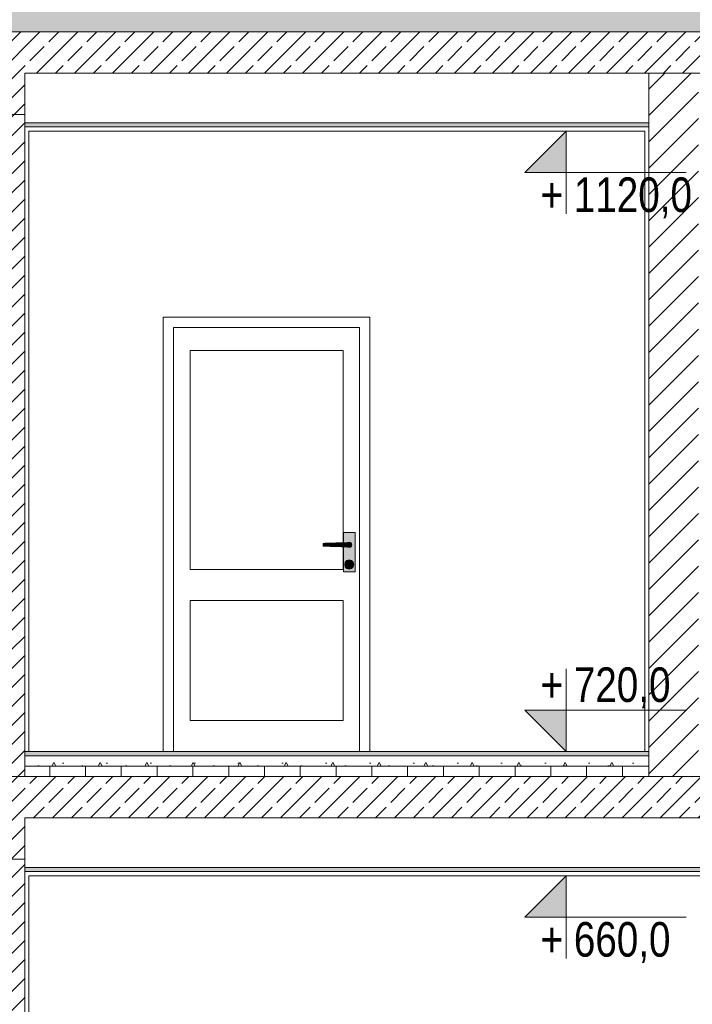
# Model space of a CAD drawing. Header units: millimetres. Extents: x -101298 to -58298, y 45839 to 66839.
# Tile 121 of 124: x -80253 to -76998, y 59648 to 64408. Entities that reach past the tile are written whole.
import ezdxf

# ---------------------------------------------------------------- set-up
doc = ezdxf.new("R2010")
doc.units = ezdxf.units.MM
doc.header["$MEASUREMENT"] = 0
for name, color, linetype, lineweight in [('Nowe_0_Nr_pióra__21', 7, 'Continuous', 20), ('Nowe_Konstrukcja - Stropy_Nr_pióra__21', 7, 'Continuous', 20), ('Nowe_Konstrukcja - Stropy_Nr_pióra__3', 7, 'Continuous', 13), ('Nowe_Konstrukcja - Ściany zew_Nr_pióra__106', 252, 'Continuous', 13), ('Nowe_Konstrukcja - Ściany zew_Nr_pióra__18', 9, 'Continuous', 15), ('Nowe_Konstrukcja - Ściany zew_Nr_pióra__19', 255, 'Continuous', 0), ('Nowe_Konstrukcja - Ściany zew_Nr_pióra__21', 7, 'Continuous', 20), ('Nowe_Konstrukcja - Ściany zew_Nr_pióra__3', 7, 'Continuous', 13), ('Nowe_Tabelka_Nr_pióra__3', 7, 'Continuous', 13), ('Nowe_Wymiarowanie - Ogólne_Nr_pióra__42', 8, 'Continuous', 25)]:
    doc.layers.add(name, color=color, linetype=linetype, lineweight=lineweight)
for name, color, linetype, lineweight, true_color in [('Nowe_Konstrukcja - Stropy_Nr_pióra__23', 7, 'Continuous', 13, 0x858585), ('Nowe_Konstrukcja - Stropy_Nr_pióra__81', 7, 'Continuous', 13, 0x6a6a6a), ('Nowe_Konstrukcja - Ściany zew_Nr_pióra__102', 7, 'Continuous', 13, 0x3e3e3e), ('Nowe_Konstrukcja - Ściany zew_Nr_pióra__142', 7, 'Continuous', 0, 0xe8e8e8), ('Nowe_Konstrukcja - Ściany zew_Nr_pióra__23', 7, 'Continuous', 13, 0x858585), ('Nowe_Konstrukcja - Ściany zew_Nr_pióra__61', 7, 'Continuous', 18, 0x6a6a6a), ('Nowe_Konstrukcja - Ściany zew_Nr_pióra__62', 7, 'Continuous', 18, 0xaaaaaa), ('Nowe_Wymiarowanie - Ogólne_Nr_pióra__81', 7, 'Continuous', 13, 0x6a6a6a)]:
    doc.layers.add(name, color=color, linetype=linetype, lineweight=lineweight, true_color=true_color)
doc.layers.add('Nowe_Wymiarowanie - Ogólne', color=7, linetype='Continuous')
doc.styles.add('STYL_AUTOMATYCZNY_1', font='arial.ttf')
doc.styles.add('STYL_AUTOMATYCZNY_2', font='arial.ttf', dxfattribs={"width": 0.8})
doc.dimstyles.new('STYL_AUTOMATYCZNY__1', dxfattribs={"dimtxt": 125, "dimasz": 47.5, "dimexe": 0.18, "dimexo": 0.0625, "dimgap": 0, "dimtad": 1, "dimdec": 0, "dimlfac": 0.1, "dimzin": 0, "dimdsep": 46, "dimtxsty": 'STYL_AUTOMATYCZNY_1', "dimblk": 'ARROWHEAD_6', "dimblk1": 'ARROWHEAD_6', "dimblk2": 'ARROWHEAD_6', "dimcen": 0.09, "dimse1": 1, "dimse2": 1, "dimclrd": 256, "dimclre": 256, "dimclrt": 8, "dimazin": 0, "dimtfac": 1, "dimtdec": 4, "dimtmove": 0, "dimatfit": 3, "dimfxl": 0, "dimtolj": 1, "dimtzin": 0, "dimarcsym": 0})
doc.dimstyles.new('STYL_AUTOMATYCZNY__3', dxfattribs={"dimtxt": 125, "dimasz": 47.5, "dimexe": 0.18, "dimexo": 0.0625, "dimgap": 0, "dimtad": 1, "dimdec": 0, "dimlfac": 0.1, "dimzin": 0, "dimdsep": 46, "dimtxsty": 'STYL_AUTOMATYCZNY_1', "dimblk": 'ARROWHEAD_6', "dimblk1": 'ARROWHEAD_6', "dimblk2": 'ARROWHEAD_6', "dimcen": 0.09, "dimse1": 1, "dimse2": 1, "dimclrd": 256, "dimclre": 256, "dimclrt": 8, "dimazin": 0, "dimtfac": 1, "dimtdec": 4, "dimtmove": 2, "dimatfit": 3, "dimfxl": 0, "dimtolj": 1, "dimtzin": 0, "dimarcsym": 0})
pattern_1 = [(45, (0, 0), (-91.92388, 91.92388), []), (45, (-45.96, 45.96), (-91.92388, 91.92388), [97.5, -32.5])]
pattern_2 = [(90, (0, 0), (-173.20508, 0), [100, -200]), (90, (-86.6, 150), (-173.20508, 0), [100, -200]), (150, (-4e-14, 100), (86.60254, 150), [100, -200]), (150, (-173.2, 100), (86.60254, 150), [100, -200]), (210, (0, 0), (-86.60254, 150), [100, -200]), (210, (-173.2, -7e-14), (-86.60254, 150), [100, -200])]

# ---------------------------------------------------------------- blocks, each defined once
blk = doc.blocks.new('*D39')
at = {"layer": 'Nowe_Wymiarowanie - Ogólne_Nr_pióra__81', "color": 251, "linetype": 'Continuous', "lineweight": 13, "true_color": 0x6a6a6a}
for p, q in [((-70866.4, 60269.4), (-70960.2, 60269.4)), ((-70938.3, 60294.4), (-70888.3, 60244.4)), ((-70913.3, 57269.4), (-70913.3, 60269.4)), ((-70866.4, 57269.4), (-70960.2, 57269.4)), ((-70938.3, 57294.4), (-70888.3, 57244.4))]:
    blk.add_line(p, q, dxfattribs=at)
at = {"layer": 'Nowe_Wymiarowanie - Ogólne_Nr_pióra__42', "color": 8, "lineweight": 25, "char_height": 125, "attachment_point": 7, "rotation": 90, "style": 'STYL_AUTOMATYCZNY_1'}
for s, insert in [('\\A1;{\\pql;\\fArial|b0|i0|c238|p0;\\W1.000000;8}', (-70938.3, 60149.1)), ('\\A1;{\\pql;\\fArial|b0|i0|c238|p0;\\W1.000000;300}', (-70938.3, 58674.1)), ('\\A1;{\\pql;\\fArial|b0|i0|c238|p0;\\W1.000000;12}', (-70938.3, 57294.4))]:
    blk.add_mtext(s, dxfattribs=dict(at, insert=insert))
blk = doc.blocks.new('ARROWHEAD_6')
at = {"color": 0, "linetype": 'Continuous', "lineweight": 0}
for p, q in [((0, 0), (-1, 0)), ((-0.5, -0.5), (0.5, 0.5))]:
    blk.add_line(p, q, dxfattribs=at)
blk = doc.blocks.new('*D40')
at = {"layer": 'Nowe_Wymiarowanie - Ogólne_Nr_pióra__81', "color": 251, "linetype": 'Continuous', "lineweight": 13, "true_color": 0x6a6a6a}
for p, q in [((-70938.3, 60374.4), (-70888.3, 60324.4)), ((-70866.4, 60349.4), (-70960.2, 60349.4)), ((-70913.3, 60269.4), (-70913.3, 60349.4)), ((-70866.4, 60269.4), (-70960.2, 60269.4)), ((-70938.3, 60294.4), (-70888.3, 60244.4))]:
    blk.add_line(p, q, dxfattribs=at)
blk = doc.blocks.new('*D41')
at = {"layer": 'Nowe_Wymiarowanie - Ogólne_Nr_pióra__81', "color": 251, "linetype": 'Continuous', "lineweight": 13, "true_color": 0x6a6a6a}
for p, q in [((-70866.4, 60749.4), (-70960.2, 60749.4)), ((-70938.3, 60774.4), (-70888.3, 60724.4)), ((-70913.3, 60349.4), (-70913.3, 60749.4)), ((-70938.3, 60374.4), (-70888.3, 60324.4)), ((-70866.4, 60349.4), (-70960.2, 60349.4))]:
    blk.add_line(p, q, dxfattribs=at)
at = {"layer": 'Nowe_Wymiarowanie - Ogólne_Nr_pióra__42', "color": 8, "lineweight": 25, "insert": (-70941.4, 60554.1), "char_height": 125, "attachment_point": 7, "rotation": 90, "style": 'STYL_AUTOMATYCZNY_1'}
blk.add_mtext('\\A1;{\\pql;\\fArial|b0|i0|c238|p0;\\W1.000000;40}', dxfattribs=at)
blk = doc.blocks.new('*D42')
at = {"layer": 'Nowe_Wymiarowanie - Ogólne_Nr_pióra__81', "color": 251, "linetype": 'Continuous', "lineweight": 13, "true_color": 0x6a6a6a}
for p, q in [((-70938.3, 60894.4), (-70888.3, 60844.4)), ((-70866.4, 60869.4), (-70960.2, 60869.4)), ((-70913.3, 60749.4), (-70913.3, 60869.4)), ((-70866.4, 60749.4), (-70960.2, 60749.4)), ((-70938.3, 60774.4), (-70888.3, 60724.4))]:
    blk.add_line(p, q, dxfattribs=at)
blk = doc.blocks.new('*D43')
at = {"layer": 'Nowe_Wymiarowanie - Ogólne_Nr_pióra__81', "color": 251, "linetype": 'Continuous', "lineweight": 13, "true_color": 0x6a6a6a}
for p, q in [((-70938.3, 63894.4), (-70888.3, 63844.4)), ((-70866.4, 63869.4), (-70960.2, 63869.4)), ((-70913.3, 60869.4), (-70913.3, 63869.4)), ((-70938.3, 60894.4), (-70888.3, 60844.4)), ((-70866.4, 60869.4), (-70960.2, 60869.4))]:
    blk.add_line(p, q, dxfattribs=at)
at = {"layer": 'Nowe_Wymiarowanie - Ogólne_Nr_pióra__42', "color": 8, "lineweight": 25, "char_height": 125, "attachment_point": 7, "rotation": 90, "style": 'STYL_AUTOMATYCZNY_1'}
for s, insert in [('\\A1;{\\pql;\\fArial|b0|i0|c238|p0;\\W1.000000;8}', (-70938.3, 63749.1)), ('\\A1;{\\pql;\\fArial|b0|i0|c238|p0;\\W1.000000;300}', (-70938.3, 62274.1)), ('\\A1;{\\pql;\\fArial|b0|i0|c238|p0;\\W1.000000;12}', (-70938.3, 60894.4))]:
    blk.add_mtext(s, dxfattribs=dict(at, insert=insert))
blk = doc.blocks.new('*D44')
at = {"layer": 'Nowe_Wymiarowanie - Ogólne_Nr_pióra__81', "color": 251, "linetype": 'Continuous', "lineweight": 13, "true_color": 0x6a6a6a}
for p, q in [((-70866.4, 63949.4), (-70960.2, 63949.4)), ((-70938.3, 63974.4), (-70888.3, 63924.4)), ((-70913.3, 63869.4), (-70913.3, 63949.4)), ((-70938.3, 63894.4), (-70888.3, 63844.4)), ((-70866.4, 63869.4), (-70960.2, 63869.4))]:
    blk.add_line(p, q, dxfattribs=at)
blk = doc.blocks.new('*D45')
at = {"layer": 'Nowe_Wymiarowanie - Ogólne_Nr_pióra__81', "color": 251, "linetype": 'Continuous', "lineweight": 13, "true_color": 0x6a6a6a}
for p, q in [((-70938.3, 64374.4), (-70888.3, 64324.4)), ((-70866.4, 64349.4), (-70960.2, 64349.4)), ((-70913.3, 63949.4), (-70913.3, 64349.4)), ((-70866.4, 63949.4), (-70960.2, 63949.4)), ((-70938.3, 63974.4), (-70888.3, 63924.4))]:
    blk.add_line(p, q, dxfattribs=at)
at = {"layer": 'Nowe_Wymiarowanie - Ogólne_Nr_pióra__42', "color": 8, "lineweight": 25, "insert": (-70938.3, 64154.1), "char_height": 125, "attachment_point": 7, "rotation": 90, "style": 'STYL_AUTOMATYCZNY_1'}
blk.add_mtext('\\A1;{\\pql;\\fArial|b0|i0|c238|p0;\\W1.000000;40}', dxfattribs=at)
blk = doc.blocks.new('*D46')
at = {"layer": 'Nowe_Wymiarowanie - Ogólne_Nr_pióra__81', "color": 251, "linetype": 'Continuous', "lineweight": 13, "true_color": 0x6a6a6a}
for p, q in [((-70938.3, 64894.4), (-70888.3, 64844.4)), ((-70866.4, 64869.4), (-70960.2, 64869.4)), ((-70913.3, 64349.4), (-70913.3, 64869.4)), ((-70938.3, 64374.4), (-70888.3, 64324.4)), ((-70866.4, 64349.4), (-70960.2, 64349.4))]:
    blk.add_line(p, q, dxfattribs=at)
at = {"layer": 'Nowe_Wymiarowanie - Ogólne_Nr_pióra__42', "color": 8, "lineweight": 25, "char_height": 125, "attachment_point": 7, "rotation": 90, "style": 'STYL_AUTOMATYCZNY_1'}
for s, insert in [('\\A1;{\\pql;\\fArial|b0|i0|c238|p0;\\W1.000000;7}', (-70938.3, 64749.1)), ('\\A1;{\\pql;\\fArial|b0|i0|c238|p0;\\W1.000000;52}', (-70938.3, 64466.4))]:
    blk.add_mtext(s, dxfattribs=dict(at, insert=insert))

msp = doc.modelspace()

# ---------------------------------------------------------------- hatches: boundary and pattern name
at = {"layer": 'Nowe_Konstrukcja - Stropy_Nr_pióra__23', "linetype": 'Continuous', "lineweight": 13, "true_color": 0x858585}
h = msp.add_hatch(dxfattribs=at)
h.set_pattern_fill('Beton_zbrojony_0001', color=252, style=0, pattern_type=2)
h.set_pattern_definition(pattern_1)
h.paths.add_polyline_path([(-80467.8, 63949.4), (-80227.8, 63949.4), (-80227.8, 64149.4), (-70567.8, 64149.4), (-70567.8, 63949.4), (-70327.8, 63949.4), (-70327.8, 64349.4), (-80467.8, 64349.4), (-80467.8, 64149.4)])
h = msp.add_hatch(dxfattribs=at)
h.set_pattern_fill('Beton_zbrojony_0001', color=252, style=0, pattern_type=2)
h.set_pattern_definition(pattern_1)
h.paths.add_polyline_path([(-80227.8, 63949.4), (-80467.8, 63949.4), (-80467.8, 60749.4), (-80227.8, 60749.4)])
msp.add_hatch(color=252, dxfattribs=at).paths.add_polyline_path([(-77207.8, 63909.4), (-80227.8, 63909.4), (-80227.8, 63889.4), (-77207.8, 63889.4)])
h = msp.add_hatch(dxfattribs=at)
h.set_pattern_fill('Beton_zbrojony_0001', color=252, style=0, pattern_type=2)
h.set_pattern_definition(pattern_1)
h.paths.add_polyline_path([(-82087.3, 60749.4), (-82087.3, 60549.4), (-80467.8, 60549.4), (-80467.8, 60349.4), (-80227.8, 60349.4), (-80227.8, 60549.4), (-70587.7, 60549.4), (-70587.7, 60349.4), (-70347.7, 60349.4), (-70347.7, 60749.4), (-70347.7, 61769.4), (-70587.7, 61769.4), (-70587.7, 60749.4)])
at = {"layer": 'Nowe_Konstrukcja - Stropy_Nr_pióra__23', "linetype": 'Continuous', "lineweight": 0, "true_color": 0xe0e0e0}
for points in [[(-77207.8, 60869.4), (-80227.8, 60869.4), (-80227.8, 60849.4), (-77207.8, 60849.4)], [(-70387.7, 60289.4), (-70387.7, 60309.4), (-80227.8, 60309.4), (-80227.8, 60289.4)]]:
    msp.add_hatch(color=254, dxfattribs=at).paths.add_polyline_path(points)
at = {"layer": 'Nowe_Konstrukcja - Stropy_Nr_pióra__23', "linetype": 'Continuous', "lineweight": 13, "true_color": 0x858585}
h = msp.add_hatch(dxfattribs=at)
h.set_pattern_fill('Beton_lekki_0001', color=252, style=0, pattern_type=2)
h.set_pattern_definition([(0, (0, 0), (0, 389.7114), [24.375, -200.625]), (0, (112.5, 194.86), (0, 389.7114), [24.375, -200.625]), (60, (0, 0), (-337.5, 194.8557), [24.375, -200.625]), (60, (225, 0), (-337.5, 194.8557), [24.375, -200.625]), (120, (24.37, 0), (337.5, 194.8557), [24.375, -200.625]), (120, (249.38, 0), (337.5, 194.8557), [24.375, -200.625]), (0, (0, 37.5), (0, 75), [0, -75, 0, -112.5]), (45, (37.5, 37.5), (-53.03301, 53.03301), [0, -56.25, 0, -93.75])])
h.paths.add_polyline_path([(-77207.8, 60849.4), (-80227.8, 60849.4), (-80227.8, 60799.4), (-77207.8, 60799.4)])
h = msp.add_hatch(dxfattribs=at)
h.set_pattern_fill('Styropian_0001', color=252, style=0, pattern_type=2)
h.set_pattern_definition(pattern_2)
h.paths.add_polyline_path([(-77207.8, 60799.4), (-80227.8, 60799.4), (-80227.8, 60749.4), (-77207.8, 60749.4)])
h = msp.add_hatch(dxfattribs=at)
h.set_pattern_fill('Beton_zbrojony_0001', color=252, style=0, pattern_type=2)
h.set_pattern_definition(pattern_1)
h.paths.add_polyline_path([(-80227.8, 60349.4), (-80467.8, 60349.4), (-80467.8, 57149.4), (-80227.8, 57149.4)])
at = {"layer": 'Nowe_Konstrukcja - Ściany zew_Nr_pióra__102', "linetype": 'Continuous', "lineweight": 13, "true_color": 0x3e3e3e}
for points in [[(-78664.3, 61880.7), (-78665.5, 61879.4), (-78664.2, 61879.4), (-78663.8, 61879.8)], [(-78664.2, 61859.4), (-78665.5, 61859.4), (-78664.3, 61858.1), (-78663.8, 61859)], [(-78657.8, 61857.4), (-78663.8, 61859), (-78664.3, 61858.1), (-78657.8, 61856.4)], [(-78651.8, 61859), (-78657.8, 61857.4), (-78657.8, 61856.4), (-78651.3, 61858.1)], [(-78647.4, 61863.4), (-78651.8, 61859), (-78651.3, 61858.1), (-78646.5, 61862.9)], [(-78664.8, 61783.4), (-78663.9, 61786.9), (-78664.7, 61787.4), (-78665.8, 61783.4)], [(-78663.9, 61779.9), (-78664.8, 61783.4), (-78665.8, 61783.4), (-78664.7, 61779.4)], [(-78661.3, 61777.3), (-78663.9, 61779.9), (-78664.7, 61779.4), (-78661.8, 61776.5)], [(-78657.8, 61776.4), (-78661.3, 61777.3), (-78661.8, 61776.5), (-78657.8, 61775.4)], [(-78654.3, 61777.3), (-78657.8, 61776.4), (-78657.8, 61775.4), (-78653.8, 61776.5)], [(-78651.7, 61779.9), (-78654.3, 61777.3), (-78653.8, 61776.5), (-78650.9, 61779.4)]]:
    msp.add_hatch(color=250, dxfattribs=at).paths.add_polyline_path(points)
at = {"layer": 'Nowe_Konstrukcja - Ściany zew_Nr_pióra__106', "linetype": 'Continuous', "lineweight": 13}
for points in [[(-78654.3, 61789.5), (-78651.7, 61786.9), (-78650.9, 61787.4), (-78653.8, 61790.3)], [(-78675.1, 61764.4), (-78677.8, 61774.4), (-78679.8, 61774.4), (-78676.8, 61763.4)], [(-78667.8, 61757.1), (-78675.1, 61764.4), (-78676.8, 61763.4), (-78668.8, 61755.3)], [(-78657.8, 61754.4), (-78667.8, 61757.1), (-78668.8, 61755.3), (-78657.8, 61752.4)], [(-78647.8, 61757.1), (-78657.8, 61754.4), (-78657.8, 61752.4), (-78646.8, 61755.3)]]:
    msp.add_hatch(color=252, dxfattribs=at).paths.add_polyline_path(points)
at = {"layer": 'Nowe_Konstrukcja - Ściany zew_Nr_pióra__142', "linetype": 'Continuous', "lineweight": 0, "true_color": 0xe8e8e8}
msp.add_hatch(color=254, dxfattribs=at).paths.add_polyline_path([(-78640.5, 61784.4), (-78637.8, 61774.4), (-78635.8, 61774.4), (-78638.7, 61785.4)])
at = {"layer": 'Nowe_Konstrukcja - Ściany zew_Nr_pióra__18', "linetype": 'Continuous', "lineweight": 15}
h = msp.add_hatch(color=9, dxfattribs=at)
h.paths.add_polyline_path([(-78686.3, 61739.4), (-78629.3, 61739.4), (-78629.3, 61929.4), (-78686.3, 61929.4), (-78686.3, 61879.3), (-78682.8, 61879.4), (-78665.5, 61879.4), (-78664.3, 61880.7), (-78657.8, 61882.4), (-78651.3, 61880.7), (-78646.5, 61875.9), (-78644.8, 61869.4), (-78646.5, 61862.9), (-78651.3, 61858.1), (-78657.8, 61856.4), (-78664.3, 61858.1), (-78665.5, 61859.4), (-78682.8, 61859.4), (-78686.3, 61859.5)])
h.paths.add_polyline_path([(-78676.8, 61763.4), (-78679.8, 61774.4), (-78676.8, 61785.4), (-78668.8, 61793.5), (-78657.8, 61796.4), (-78646.8, 61793.5), (-78638.7, 61785.4), (-78635.8, 61774.4), (-78638.7, 61763.4), (-78646.8, 61755.3), (-78657.8, 61752.4), (-78668.8, 61755.3)], flags=0)
for points in [[(-78722.9, 61878.2), (-78749.3, 61877.4), (-78749.3, 61861.4), (-78722.9, 61860.6)], [(-78696.2, 61879), (-78722.9, 61878.2), (-78722.9, 61860.6), (-78696.2, 61859.8)], [(-78682.8, 61879.4), (-78696.2, 61879), (-78696.2, 61859.8), (-78682.8, 61859.4)], [(-78657.8, 61859.4), (-78652.8, 61860.7), (-78649.1, 61864.4), (-78647.8, 61869.4), (-78649.1, 61874.4), (-78652.8, 61878.1), (-78657.8, 61879.4), (-78682.8, 61879.4), (-78682.8, 61859.4)], [(-78637.8, 61774.4), (-78640.5, 61764.4), (-78638.7, 61763.4), (-78635.8, 61774.4)]]:
    msp.add_hatch(color=9, dxfattribs=at).paths.add_polyline_path(points)
h = msp.add_hatch(color=9, dxfattribs=at)
h.paths.add_polyline_path([(-78677.8, 61774.4), (-78675.1, 61764.4), (-78667.8, 61757.1), (-78657.8, 61754.4), (-78647.8, 61757.1), (-78640.5, 61764.4), (-78637.8, 61774.4), (-78640.5, 61784.4), (-78647.8, 61791.7), (-78657.8, 61794.4), (-78667.8, 61791.7), (-78675.1, 61784.4)])
h.paths.add_polyline_path([(-78665.8, 61783.4), (-78664.7, 61787.4), (-78661.8, 61790.3), (-78657.8, 61791.4), (-78653.8, 61790.3), (-78650.9, 61787.4), (-78649.8, 61783.4), (-78650.9, 61779.4), (-78653.8, 61776.5), (-78657.8, 61775.4), (-78661.8, 61776.5), (-78664.7, 61779.4)], flags=0)
at = {"layer": 'Nowe_Konstrukcja - Ściany zew_Nr_pióra__19', "linetype": 'Continuous', "lineweight": 0}
for points in [[(-78657.8, 61794.4), (-78647.8, 61791.7), (-78646.8, 61793.5), (-78657.8, 61796.4)], [(-78647.8, 61791.7), (-78640.5, 61784.4), (-78638.7, 61785.4), (-78646.8, 61793.5)]]:
    msp.add_hatch(color=255, dxfattribs=at).paths.add_polyline_path(points)
at = {"layer": 'Nowe_Konstrukcja - Ściany zew_Nr_pióra__21', "linetype": 'Continuous', "lineweight": 20}
for points in [[(-77607.8, 63869.4), (-77607.8, 63669.4), (-77807.8, 63669.4)], [(-77607.8, 60869.4), (-77607.8, 61069.4), (-77807.8, 61069.4)], [(-77607.8, 60269.4), (-77607.8, 60069.4), (-77807.8, 60069.4)]]:
    msp.add_hatch(color=7, dxfattribs=at).paths.add_polyline_path(points)
at = {"layer": 'Nowe_Konstrukcja - Ściany zew_Nr_pióra__23', "linetype": 'Continuous', "lineweight": 13, "true_color": 0x858585}
h = msp.add_hatch(dxfattribs=at)
h.set_pattern_fill('Styropian_0001', color=252, style=0, pattern_type=2)
h.set_pattern_definition(pattern_2)
h.paths.add_polyline_path([(-70567.8, 64349.4), (-70567.8, 64449.4), (-80467.8, 64449.4), (-80467.8, 64349.4)])
h = msp.add_hatch(dxfattribs=at)
h.set_pattern_fill('Bloczki_ceramiczne_0001', color=252, style=0, pattern_type=2)
h.set_pattern_definition([(45, (0, 0), (-63.63961, 63.63961), [])])
h.paths.add_polyline_path([(-76967.8, 64149.4), (-77207.8, 64149.4), (-77207.8, 60749.4), (-76967.8, 60749.4)])
for points in [[(-78657.8, 61881.4), (-78651.8, 61879.8), (-78651.3, 61880.7), (-78657.8, 61882.4)], [(-78651.8, 61879.8), (-78647.4, 61875.4), (-78646.5, 61875.9), (-78651.3, 61880.7)], [(-78657.8, 61790.4), (-78654.3, 61789.5), (-78653.8, 61790.3), (-78657.8, 61791.4)], [(-78640.5, 61764.4), (-78647.8, 61757.1), (-78646.8, 61755.3), (-78638.7, 61763.4)]]:
    msp.add_hatch(color=252, dxfattribs=at).paths.add_polyline_path(points)
at = {"layer": 'Nowe_Konstrukcja - Ściany zew_Nr_pióra__61', "linetype": 'Continuous', "lineweight": 18, "true_color": 0x6a6a6a}
for points in [[(-78663.8, 61879.8), (-78657.8, 61881.4), (-78657.8, 61882.4), (-78664.3, 61880.7)], [(-78664.2, 61859.4), (-78663.8, 61859), (-78657.8, 61857.4), (-78651.8, 61859), (-78647.4, 61863.4), (-78645.8, 61869.4), (-78647.4, 61875.4), (-78651.8, 61879.8), (-78657.8, 61881.4), (-78663.8, 61879.8), (-78664.2, 61879.4), (-78657.8, 61879.4), (-78652.8, 61878.1), (-78649.1, 61874.4), (-78647.8, 61869.4), (-78649.1, 61864.4), (-78652.8, 61860.7), (-78657.8, 61859.4)], [(-78645.8, 61869.4), (-78647.4, 61863.4), (-78646.5, 61862.9), (-78644.8, 61869.4)], [(-78664.8, 61783.4), (-78663.9, 61779.9), (-78661.3, 61777.3), (-78657.8, 61776.4), (-78654.3, 61777.3), (-78651.7, 61779.9), (-78650.8, 61783.4), (-78651.7, 61786.9), (-78654.3, 61789.5), (-78657.8, 61790.4), (-78661.3, 61789.5), (-78663.9, 61786.9)], [(-78663.9, 61786.9), (-78661.3, 61789.5), (-78661.8, 61790.3), (-78664.7, 61787.4)], [(-78650.8, 61783.4), (-78651.7, 61779.9), (-78650.9, 61779.4), (-78649.8, 61783.4)]]:
    msp.add_hatch(color=251, dxfattribs=at).paths.add_polyline_path(points)
at = {"layer": 'Nowe_Konstrukcja - Ściany zew_Nr_pióra__62', "linetype": 'Continuous', "lineweight": 18, "true_color": 0xaaaaaa}
for points in [[(-78775.2, 61876.7), (-78783.3, 61876.4), (-78783.3, 61862.4), (-78775.2, 61862.1)], [(-78749.3, 61877.4), (-78775.2, 61876.7), (-78775.2, 61862.1), (-78749.3, 61861.4)], [(-78675.1, 61784.4), (-78667.8, 61791.7), (-78668.8, 61793.5), (-78676.8, 61785.4)]]:
    msp.add_hatch(color=253, dxfattribs=at).paths.add_polyline_path(points)

# ---------------------------------------------------------------- linework, layer by layer
at = {"layer": 'Nowe_0_Nr_pióra__21', "color": 7, "linetype": 'Continuous', "lineweight": 20, "flags": 128}
for points in [[(-77607.8, 63469.4), (-77607.8, 63869.4), (-77607.8, 63669.4), (-77807.8, 63669.4), (-77607.8, 63869.4), (-77607.8, 63669.4), (-77027.5, 63669.4)], [(-77607.8, 61269.4), (-77607.8, 60869.4), (-77607.8, 61069.4), (-77807.8, 61069.4), (-77607.8, 60869.4), (-77607.8, 61069.4), (-77027.5, 61069.4)], [(-77607.8, 59869.4), (-77607.8, 60269.4), (-77607.8, 60069.4), (-77807.8, 60069.4), (-77607.8, 60269.4), (-77607.8, 60069.4), (-77027.5, 60069.4)]]:
    msp.add_lwpolyline(points, dxfattribs=at)
at = {"layer": 'Nowe_Konstrukcja - Stropy_Nr_pióra__21', "color": 7, "linetype": 'Continuous', "lineweight": 20, "flags": 128}
for points in [[(-80467.8, 63949.4), (-80227.8, 63949.4), (-80227.8, 64149.4), (-70567.8, 64149.4), (-70567.8, 63949.4), (-70327.8, 63949.4), (-70327.8, 64349.4), (-80467.8, 64349.4), (-80467.8, 64149.4)], [(-80227.8, 63949.4), (-80467.8, 63949.4), (-80467.8, 60749.4), (-80227.8, 60749.4)], [(-82087.3, 60749.4), (-82087.3, 60549.4), (-80467.8, 60549.4), (-80467.8, 60349.4), (-80227.8, 60349.4), (-80227.8, 60549.4), (-70587.7, 60549.4), (-70587.7, 60349.4), (-70347.7, 60349.4), (-70347.7, 60749.4), (-70347.7, 61769.4), (-70587.7, 61769.4), (-70587.7, 60749.4)], [(-80227.8, 60349.4), (-80467.8, 60349.4), (-80467.8, 57149.4), (-80227.8, 57149.4)]]:
    msp.add_lwpolyline(points, close=True, dxfattribs=at)
at = {"layer": 'Nowe_Konstrukcja - Stropy_Nr_pióra__3', "color": 7, "linetype": 'Continuous', "lineweight": 13}
for p, q in [((-80227.8, 64149.4), (-74227.7, 64149.4)), ((-80227.8, 63909.4), (-77207.8, 63909.4)), ((-80227.8, 63909.4), (-77207.8, 63909.4)), ((-80227.8, 63889.4), (-77207.8, 63889.4)), ((-80227.8, 63889.4), (-77207.8, 63889.4)), ((-80227.8, 60849.4), (-77207.8, 60849.4)), ((-80227.8, 60849.4), (-77207.8, 60849.4)), ((-80227.8, 60799.4), (-77207.8, 60799.4)), ((-80227.8, 60799.4), (-77207.8, 60799.4)), ((-80227.8, 60549.4), (-70587.7, 60549.4)), ((-80227.8, 60309.4), (-70387.7, 60309.4)), ((-80227.8, 60309.4), (-70587.7, 60309.4)), ((-80227.8, 60289.4), (-70387.7, 60289.4)), ((-80227.8, 60289.4), (-70587.7, 60289.4))]:
    msp.add_line(p, q, dxfattribs=at)
at = {"layer": 'Nowe_Konstrukcja - Stropy_Nr_pióra__81', "color": 251, "linetype": 'Continuous', "lineweight": 13, "true_color": 0x6a6a6a}
for p, q in [((-87310.3, 64349.4), (-79957.8, 64349.4)), ((-87310.3, 64349.4), (-79957.8, 64349.4)), ((-82087.3, 60749.4), (-79957.8, 60749.4)), ((-82087.3, 60749.4), (-79957.8, 60749.4))]:
    msp.add_line(p, q, dxfattribs=at)
at = {"layer": 'Nowe_Konstrukcja - Ściany zew_Nr_pióra__3', "color": 7, "linetype": 'Continuous', "lineweight": 13}
for p, q in [((-80227.8, 60749.4), (-80227.8, 64149.4)), ((-80227.8, 64149.4), (-80207.8, 64149.4)), ((-80227.8, 60869.4), (-80227.8, 64149.4)), ((-77227.8, 64149.4), (-77207.8, 64149.4)), ((-77207.8, 64149.4), (-76967.8, 64149.4)), ((-77207.8, 60749.4), (-77207.8, 64149.4)), ((-77207.8, 60869.4), (-77207.8, 64149.4)), ((-80227.8, 60869.4), (-80227.8, 63969.4)), ((-80227.8, 60869.4), (-80227.8, 63969.4)), ((-80207.8, 63869.4), (-77227.8, 63869.4)), ((-80207.8, 60869.4), (-80207.8, 63869.4)), ((-77227.8, 60869.4), (-77227.8, 63869.4)), ((-79557.8, 62919.4), (-79557.8, 62969.4)), ((-79557.8, 62969.4), (-78557.8, 62969.4)), ((-78557.8, 62969.4), (-78557.8, 62919.4)), ((-79557.8, 60869.4), (-79557.8, 62919.4)), ((-79507.8, 62919.4), (-79507.8, 62809.4)), ((-78607.8, 62919.4), (-79507.8, 62919.4)), ((-78607.8, 62809.4), (-78607.8, 62919.4)), ((-78557.8, 62919.4), (-78557.8, 60869.4)), ((-79507.8, 62809.4), (-79507.8, 61019.4)), ((-79427.8, 62809.4), (-78687.8, 62809.4)), ((-79427.8, 61749.4), (-79427.8, 62809.4)), ((-78687.8, 62809.4), (-78687.8, 61879.3)), ((-78607.8, 61019.4), (-78607.8, 62809.4)), ((-78629.3, 61929.4), (-78686.3, 61929.4)), ((-78686.3, 61929.4), (-78686.3, 61879.3)), ((-78629.3, 61739.4), (-78629.3, 61929.4)), ((-78775.2, 61876.7), (-78783.3, 61876.4)), ((-78783.3, 61876.4), (-78783.3, 61862.4)), ((-78783.3, 61862.4), (-78775.2, 61862.1)), ((-78749.3, 61877.4), (-78775.2, 61876.7)), ((-78775.2, 61862.1), (-78749.3, 61861.4)), ((-78722.9, 61878.2), (-78749.3, 61877.4)), ((-78749.3, 61861.4), (-78722.9, 61860.6)), ((-78696.2, 61879), (-78722.9, 61878.2)), ((-78722.9, 61860.6), (-78696.2, 61859.8)), ((-78682.8, 61879.4), (-78696.2, 61879)), ((-78696.2, 61859.8), (-78682.8, 61859.4)), ((-78687.8, 61859.5), (-78687.8, 61749.4)), ((-78686.3, 61859.5), (-78686.3, 61739.4)), ((-78657.8, 61879.4), (-78682.8, 61879.4)), ((-78682.8, 61859.4), (-78657.8, 61859.4)), ((-78664.3, 61880.7), (-78665.5, 61879.4)), ((-78665.5, 61859.4), (-78664.3, 61858.1)), ((-78657.8, 61882.4), (-78664.3, 61880.7)), ((-78664.3, 61858.1), (-78657.8, 61856.4)), ((-78663.8, 61879.8), (-78664.2, 61879.4)), ((-78664.2, 61859.4), (-78663.8, 61859)), ((-78657.8, 61881.4), (-78663.8, 61879.8)), ((-78663.8, 61859), (-78657.8, 61857.4)), ((-78651.3, 61880.7), (-78657.8, 61882.4)), ((-78651.8, 61879.8), (-78657.8, 61881.4)), ((-78652.8, 61878.1), (-78657.8, 61879.4)), ((-78657.8, 61859.4), (-78652.8, 61860.7)), ((-78657.8, 61857.4), (-78651.8, 61859)), ((-78657.8, 61856.4), (-78651.3, 61858.1)), ((-78649.1, 61874.4), (-78652.8, 61878.1)), ((-78652.8, 61860.7), (-78649.1, 61864.4)), ((-78647.4, 61875.4), (-78651.8, 61879.8)), ((-78651.8, 61859), (-78647.4, 61863.4)), ((-78646.5, 61875.9), (-78651.3, 61880.7)), ((-78651.3, 61858.1), (-78646.5, 61862.9)), ((-78647.8, 61869.4), (-78649.1, 61874.4)), ((-78649.1, 61864.4), (-78647.8, 61869.4)), ((-78645.8, 61869.4), (-78647.4, 61875.4)), ((-78647.4, 61863.4), (-78645.8, 61869.4)), ((-78644.8, 61869.4), (-78646.5, 61875.9)), ((-78646.5, 61862.9), (-78644.8, 61869.4)), ((-78668.8, 61793.5), (-78676.8, 61785.4)), ((-78667.8, 61791.7), (-78675.1, 61784.4)), ((-78657.8, 61796.4), (-78668.8, 61793.5)), ((-78657.8, 61794.4), (-78667.8, 61791.7)), ((-78661.8, 61790.3), (-78664.7, 61787.4)), ((-78661.3, 61789.5), (-78663.9, 61786.9)), ((-78657.8, 61791.4), (-78661.8, 61790.3)), ((-78657.8, 61790.4), (-78661.3, 61789.5)), ((-78646.8, 61793.5), (-78657.8, 61796.4)), ((-78647.8, 61791.7), (-78657.8, 61794.4)), ((-78653.8, 61790.3), (-78657.8, 61791.4)), ((-78654.3, 61789.5), (-78657.8, 61790.4)), ((-78651.7, 61786.9), (-78654.3, 61789.5)), ((-78650.9, 61787.4), (-78653.8, 61790.3)), ((-78640.5, 61784.4), (-78647.8, 61791.7)), ((-78638.7, 61785.4), (-78646.8, 61793.5)), ((-78687.8, 61749.4), (-79427.8, 61749.4)), ((-78676.8, 61785.4), (-78679.8, 61774.4)), ((-78679.8, 61774.4), (-78676.8, 61763.4)), ((-78675.1, 61784.4), (-78677.8, 61774.4)), ((-78677.8, 61774.4), (-78675.1, 61764.4)), ((-78676.8, 61763.4), (-78668.8, 61755.3)), ((-78675.1, 61764.4), (-78667.8, 61757.1)), ((-78668.8, 61755.3), (-78657.8, 61752.4)), ((-78667.8, 61757.1), (-78657.8, 61754.4)), ((-78664.7, 61787.4), (-78665.8, 61783.4)), ((-78665.8, 61783.4), (-78664.7, 61779.4)), ((-78663.9, 61786.9), (-78664.8, 61783.4)), ((-78664.8, 61783.4), (-78663.9, 61779.9)), ((-78664.7, 61779.4), (-78661.8, 61776.5)), ((-78663.9, 61779.9), (-78661.3, 61777.3)), ((-78661.8, 61776.5), (-78657.8, 61775.4)), ((-78661.3, 61777.3), (-78657.8, 61776.4)), ((-78657.8, 61776.4), (-78654.3, 61777.3)), ((-78657.8, 61775.4), (-78653.8, 61776.5)), ((-78657.8, 61754.4), (-78647.8, 61757.1)), ((-78657.8, 61752.4), (-78646.8, 61755.3)), ((-78654.3, 61777.3), (-78651.7, 61779.9)), ((-78653.8, 61776.5), (-78650.9, 61779.4)), ((-78650.8, 61783.4), (-78651.7, 61786.9)), ((-78651.7, 61779.9), (-78650.8, 61783.4)), ((-78649.8, 61783.4), (-78650.9, 61787.4)), ((-78650.9, 61779.4), (-78649.8, 61783.4)), ((-78647.8, 61757.1), (-78640.5, 61764.4)), ((-78646.8, 61755.3), (-78638.7, 61763.4)), ((-78637.8, 61774.4), (-78640.5, 61784.4)), ((-78640.5, 61764.4), (-78637.8, 61774.4)), ((-78635.8, 61774.4), (-78638.7, 61785.4)), ((-78638.7, 61763.4), (-78635.8, 61774.4)), ((-78686.3, 61739.4), (-78629.3, 61739.4)), ((-79427.8, 61599.4), (-78687.8, 61599.4)), ((-79427.8, 61019.4), (-79427.8, 61599.4)), ((-78687.8, 61599.4), (-78687.8, 61019.4)), ((-79507.8, 61019.4), (-79507.8, 60869.4)), ((-78687.8, 61019.4), (-79427.8, 61019.4)), ((-78607.8, 60869.4), (-78607.8, 61019.4)), ((-80227.8, 60869.4), (-77207.8, 60869.4)), ((-80227.8, 57149.4), (-80227.8, 60549.4)), ((-80227.8, 60549.4), (-80207.8, 60549.4)), ((-80227.8, 57269.4), (-80227.8, 60549.4)), ((-80207.8, 60269.4), (-70327.8, 60269.4)), ((-80207.8, 57269.4), (-80207.8, 60269.4))]:
    msp.add_line(p, q, dxfattribs=at)

# ---------------------------------------------------------------- texts
at = {"layer": 'Nowe_Tabelka_Nr_pióra__3', "color": 7, "linetype": 'Continuous', "lineweight": 13, "char_height": 167.188, "attachment_point": 7, "style": 'STYL_AUTOMATYCZNY_2'}
for s, insert in [('\\A1;{\\pql;\\fArial|b0|i0|c238|p0;\\W0.800000;+ 1120,0}', (-77731.9, 63447.3)), ('\\A1;{\\pql;\\fArial|b0|i0|c238|p0;\\W0.800000;+ 720,0}', (-77731.9, 61078.5)), ('\\A1;{\\pql;\\fArial|b0|i0|c238|p0;\\W0.800000;+ 660,0}', (-77731.9, 59847.3))]:
    msp.add_mtext(s, dxfattribs=dict(at, insert=insert))

# ---------------------------------------------------------------- dimensions: what is measured, and where the dimension line sits
at = {"layer": 'Nowe_Wymiarowanie - Ogólne', "color": 251, "linetype": 'Continuous', "lineweight": 13, "true_color": 0x6a6a6a}
for base, p1, p2, dimstyle, picture, middle in [((-70913.3, 64869.4), (-80239.2, 64349.4), (-80204.6, 64869.4), 'STYL_AUTOMATYCZNY__1', '*D46', (-71000.8, 64561.5)), ((-70913.3, 64349.4), (-80227.8, 63949.4), (-80239.2, 64349.4), 'STYL_AUTOMATYCZNY__3', '*D45', (-71000.8, 64249.2)), ((-70913.3, 63949.4), (-80207.8, 63869.4), (-80227.8, 63949.4), 'STYL_AUTOMATYCZNY__1', '*D44', (-71000.8, 63796.6)), ((-70913.3, 63869.4), (-80207.8, 60869.4), (-80207.8, 63869.4), 'STYL_AUTOMATYCZNY__1', '*D43', (-71000.8, 62416.8)), ((-70913.3, 60869.4), (-80227.8, 60749.4), (-80207.8, 60869.4), 'STYL_AUTOMATYCZNY__1', '*D42', (-71000.8, 60989.5)), ((-70913.3, 60749.4), (-80227.8, 60349.4), (-80227.8, 60749.4), 'STYL_AUTOMATYCZNY__3', '*D41', (-71003.9, 60649.2)), ((-70913.3, 60349.4), (-80207.8, 60269.4), (-80227.8, 60349.4), 'STYL_AUTOMATYCZNY__1', '*D40', (-71000.8, 60196.6)), ((-70913.3, 60269.4), (-80207.8, 57269.4), (-80207.8, 60269.4), 'STYL_AUTOMATYCZNY__1', '*D39', (-71000.8, 58816.8))]:
    dim = msp.add_linear_dim(base=base, p1=p1, p2=p2, angle=90, dimstyle=dimstyle, dxfattribs=at)
    dim.commit()
    dim.dimension.update_dxf_attribs({"geometry": picture, "text_midpoint": middle, "dimtype": 160, "text_rotation": 90})

doc.saveas('drawing.dxf')
